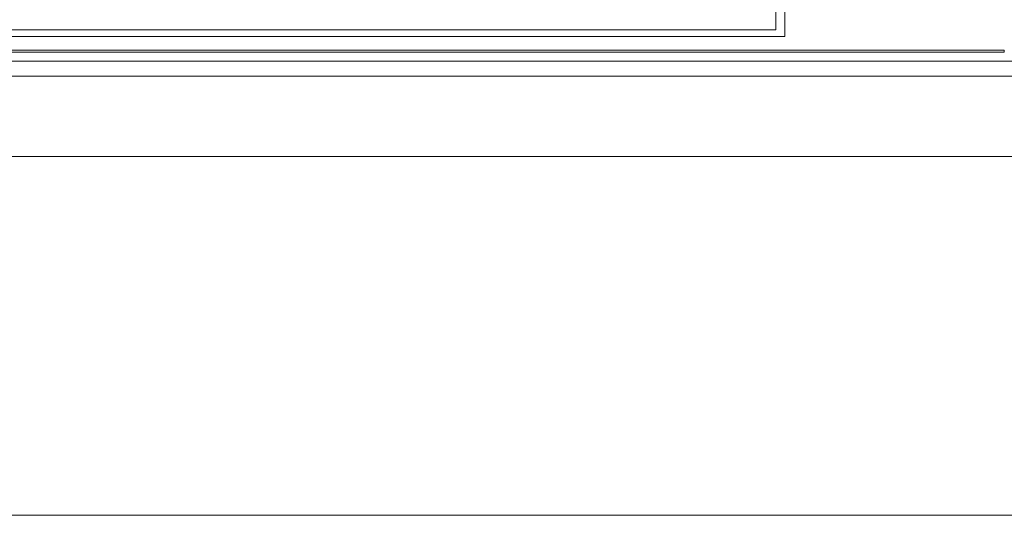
# Model space of a CAD drawing. Header units: millimetres. Extents: x 83969 to 163860, y -22594 to 4849.
# Tile 32 of 108: x 163454.39 to 163462.57, y -21420.94 to -21416.82. Entities that reach past the tile are written whole.
import ezdxf
from ezdxf.enums import TextEntityAlignment as Align

# ---------------------------------------------------------------- set-up
doc = ezdxf.new("R2010")
doc.units = ezdxf.units.MM
doc.layers.get('0').update_dxf_attribs({"color": 251, "lineweight": 0})
for name, color, linetype in [('! PT Instalacja niskoprądowa', 1, 'Continuous'), ('! PT Wyposażenie szafy RACK', 7, 'Continuous'), ('_Opis_80', 7, 'Continuous')]:
    doc.layers.add(name, color=color, linetype=linetype)
doc.layers.add('BKT_szafy', color=7, linetype='Continuous', lineweight=5)
doc.styles.get("Standard").update_dxf_attribs({"font": 'arial.ttf'})

# ---------------------------------------------------------------- blocks, each defined once
blk = doc.blocks.new('UPS_2U_PA')
at = {"layer": '_Opis_80', "lineweight": 13}
for points in [[(63.961, 54.509), (63.961, 46.576)], [(64.08, 46.488), (64.08, 54.627)], [(63.961, 46.576), (35.281, 46.576)], [(35.192, 46.488), (64.08, 46.488)], [(23.679, 46.31), (66.98, 46.31)], [(66.98, 46.31), (66.98, 46.28)], [(23.679, 46.28), (66.98, 46.28)], [(67.483, 46.162), (23.175, 46.162)]]:
    blk.add_lwpolyline(points, dxfattribs=at)
blk = doc.blocks.new('Szafa rack 27U')
at = {"layer": 'BKT_szafy'}
for points in [[(-355.283, 36.513), (-25.4, 36.513), (-25.4, 29.845), (-355.283, 29.845)], [(-381, 29.845), (0, 29.845), (0, 0), (-381, 0)]]:
    blk.add_lwpolyline(points, close=True, dxfattribs=at)
at = {"layer": '! PT Instalacja niskoprądowa'}
blk.add_attdef('NAZWA_SZAFY', text='', height=20, dxfattribs=at).set_placement((-377.652, 856.926), align=Align.MIDDLE_LEFT)

msp = doc.modelspace()

# ---------------------------------------------------------------- block references
at = {"layer": '! PT Wyposażenie szafy RACK', "color": 7, "xscale": 0.1, "yscale": 0.1, "zscale": 0.1}
msp.add_blockref('Szafa rack 27U', (163467.9826, -21420.9419), dxfattribs=at)
at = {"xscale": 0.6288110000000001, "yscale": 0.6288110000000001, "zscale": 0.6288110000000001}
msp.add_blockref('UPS_2U_PA', (163420.4508, -21446.1929), dxfattribs=at)

doc.saveas('drawing.dxf')
